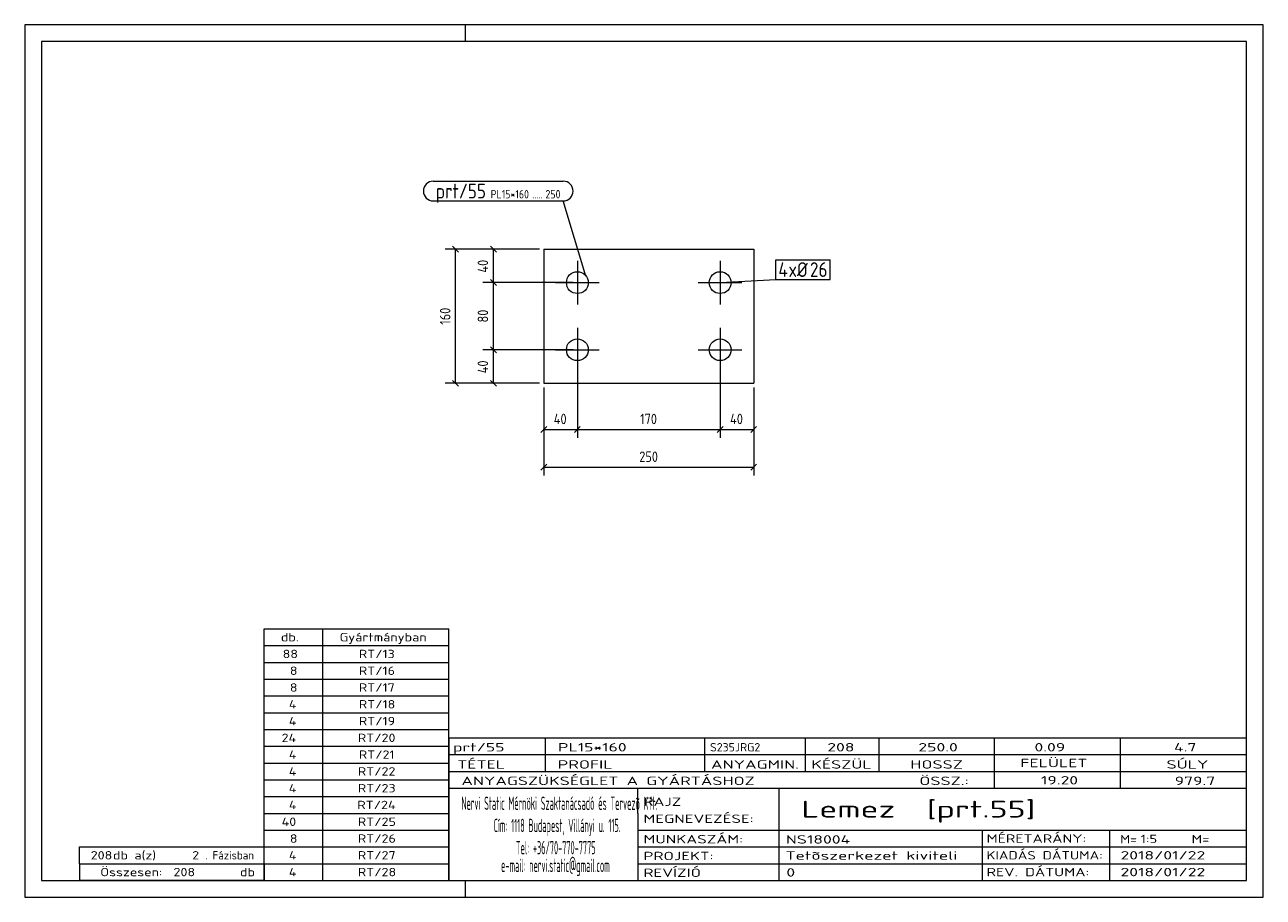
# Model space of a CAD drawing. Header units: millimetres. Extents: x 1 to 296, y 1 to 209.
import ezdxf

# ---------------------------------------------------------------- set-up
doc = ezdxf.new("R2010")
doc.units = ezdxf.units.MM
doc.header["$LTSCALE"] = 0.6
doc.linetypes.add('XKITLINE00', pattern=[0])
for name, color, linetype, lineweight in [('Bolt', 7, 'Continuous', 0), ('BoltMark', 3, 'Continuous', 0), ('DrawingSheet', 5, 'Continuous', 0), ('OtherObjectType', 1, 'Continuous', 0), ('Part', 2, 'Continuous', 0), ('PartMark', 3, 'Continuous', 0), ('Z-DIMENSIONS', 1, 'Continuous', 0)]:
    doc.layers.add(name, color=color, linetype=linetype, lineweight=lineweight)
doc.styles.add('ISOCPEUR', font='ISOCPEUR.TTF')

msp = doc.modelspace()

# ---------------------------------------------------------------- linework, layer by layer
at = {"layer": 'Bolt', "color": 4, "linetype": 'XKITLINE00', "lineweight": 0}
for p, q in [((132.63, 152.72), (132.63, 142.32)), ((166.63, 152.72), (166.63, 142.32)), ((127.43, 147.52), (137.83, 147.52)), ((161.43, 147.52), (171.83, 147.52)), ((132.63, 136.72), (132.63, 126.32)), ((166.63, 136.72), (166.63, 126.32)), ((127.43, 131.52), (137.83, 131.52)), ((161.43, 131.52), (171.83, 131.52))]:
    msp.add_line(p, q, dxfattribs=at)
for centre in [(132.63, 147.52), (166.63, 147.52), (132.63, 131.52), (166.63, 131.52)]:
    msp.add_circle(centre, 2.6, dxfattribs=at)
at = {"layer": 'BoltMark', "color": 7, "linetype": 'XKITLINE00', "lineweight": 0}
for p, q in [((179.91, 152.98), (192.84, 152.98)), ((179.91, 148.28), (179.91, 152.98)), ((192.84, 148.28), (192.84, 152.98)), ((166.63, 147.52), (179.91, 148.28)), ((179.91, 148.28), (192.84, 148.28))]:
    msp.add_line(p, q, dxfattribs=at)
at = {"layer": 'DrawingSheet', "color": 2, "linetype": 'XKITLINE00', "lineweight": 0}
for p, q in [((296, 209), (1, 209)), ((1, 209), (1, 1)), ((106, 205), (106, 209)), ((296, 1), (296, 209)), ((106, 1), (106, 5)), ((1, 1), (296, 1))]:
    msp.add_line(p, q, dxfattribs=at)
at = {"layer": 'DrawingSheet', "color": 3, "linetype": 'XKITLINE00', "lineweight": 0}
for p, q in [((292, 205), (5, 205)), ((5, 205), (5, 5)), ((292, 5), (292, 205)), ((5, 5), (292, 5))]:
    msp.add_line(p, q, dxfattribs=at)
at = {"layer": 'OtherObjectType', "color": 7, "linetype": 'XKITLINE00', "lineweight": 0}
for p, q in [((58, 65), (102, 65)), ((58, 61), (58, 65)), ((72, 61), (72, 65)), ((102, 61), (102, 65)), ((58, 61), (102, 61)), ((58, 57), (58, 61)), ((72, 57), (72, 61)), ((102, 57), (102, 61)), ((58, 57), (102, 57)), ((58, 53), (58, 57)), ((72, 53), (72, 57)), ((102, 53), (102, 57)), ((58, 53), (102, 53)), ((58, 49), (58, 53)), ((72, 49), (72, 53)), ((102, 49), (102, 53)), ((58, 49), (102, 49)), ((58, 45), (58, 49)), ((72, 45), (72, 49)), ((102, 45), (102, 49)), ((58, 45), (102, 45)), ((58, 41), (58, 45)), ((72, 41), (72, 45)), ((102, 41), (102, 45)), ((58, 41), (102, 41)), ((58, 37), (58, 41)), ((72, 37), (72, 41)), ((102, 37), (102, 41)), ((102, 39), (292, 39)), ((102, 39), (102, 35)), ((102, 39), (292, 39)), ((125, 35), (125, 39)), ((163, 35), (163, 39)), ((187, 35), (187, 39)), ((204.5, 35), (204.5, 39)), ((232, 35), (232, 39)), ((262, 35), (262, 39)), ((292, 35), (292, 39)), ((58, 37), (102, 37)), ((58, 33), (58, 37)), ((72, 33), (72, 37)), ((102, 33), (102, 37)), ((58, 33), (102, 33)), ((58, 29), (58, 33)), ((72, 29), (72, 33)), ((102, 35), (292, 35)), ((102, 35), (102, 5)), ((102, 35), (292, 35)), ((102, 29), (102, 33)), ((125, 31), (125, 35)), ((163, 31), (163, 35)), ((187, 31), (187, 35)), ((204.5, 31), (204.5, 35)), ((232, 31), (232, 35)), ((262, 31), (262, 35)), ((292, 31), (292, 35)), ((102, 31), (292, 31)), ((232, 27), (232, 31)), ((262, 27), (262, 31)), ((292, 27), (292, 31)), ((58, 29), (102, 29)), ((58, 25), (58, 29)), ((72, 25), (72, 29)), ((102, 25), (102, 29)), ((102, 27), (292, 27)), ((147, 21), (147, 27)), ((180.7, 17), (180.7, 27)), ((292, 21), (292, 27)), ((58, 25), (102, 25)), ((58, 21), (58, 25)), ((72, 21), (72, 25)), ((102, 21), (102, 25)), ((58, 21), (102, 21)), ((58, 17), (58, 21)), ((72, 17), (72, 21)), ((102, 17), (102, 21)), ((147, 21), (147, 5)), ((292, 17), (292, 21)), ((58, 17), (102, 17)), ((58, 13), (58, 17)), ((72, 13), (72, 17)), ((102, 13), (102, 17)), ((147, 17), (292, 17)), ((180.7, 5), (180.7, 17)), ((229.16, 13), (229.16, 17)), ((259.5, 5), (259.5, 17)), ((292, 13), (292, 17)), ((14, 9), (14, 13)), ((14, 13), (58, 13)), ((14, 13), (58, 13)), ((58, 9), (58, 13)), ((58, 13), (102, 13)), ((58, 9), (58, 13)), ((72, 9), (72, 13)), ((102, 9), (102, 13)), ((147, 13), (292, 13)), ((229.16, 5), (229.16, 13)), ((292, 9), (292, 13)), ((14, 9), (58, 9)), ((14, 9), (14, 5)), ((14, 9), (58, 9)), ((58, 9), (58, 5)), ((58, 9), (102, 9)), ((58, 5), (58, 9)), ((72, 5), (72, 9)), ((102, 5), (102, 9)), ((147, 9), (292, 9)), ((292, 5), (292, 9)), ((58, 5), (14, 5)), ((58, 5), (102, 5)), ((102, 5), (292, 5)), ((139.5, 5), (292, 5))]:
    msp.add_line(p, q, dxfattribs=at)
at = {"layer": 'Part', "color": 2, "linetype": 'XKITLINE00', "lineweight": 0}
for p, q in [((124.63, 155.52), (124.63, 123.52)), ((124.63, 155.52), (174.63, 155.52)), ((174.63, 155.52), (174.63, 123.52)), ((124.63, 123.52), (174.63, 123.52))]:
    msp.add_line(p, q, dxfattribs=at)
at = {"layer": 'PartMark', "color": 7, "linetype": 'XKITLINE00', "lineweight": 0}
for p, q in [((98.3, 171.7), (129.25, 171.7)), ((98.3, 167), (129.25, 167)), ((134.68, 149.06), (129.25, 167))]:
    msp.add_line(p, q, dxfattribs=at)
for centre, start, end in [((98.3, 169.35), 90, 270), ((129.25, 169.35), 270, 90)]:
    msp.add_arc(centre, 2.35, start, end, dxfattribs=at)
at = {"layer": 'Z-DIMENSIONS', "color": 7, "linetype": 'XKITLINE00', "lineweight": 0}
for p, q in [((123.63, 155.52), (101.13, 155.52)), ((102.92, 156.23), (104.33, 154.82)), ((103.63, 123.52), (103.63, 155.52)), ((123.63, 155.52), (110.13, 155.52)), ((111.92, 156.23), (113.33, 154.82)), ((112.63, 147.52), (112.63, 155.52)), ((131.63, 147.52), (110.13, 147.52)), ((131.63, 147.52), (110.13, 147.52)), ((111.92, 148.23), (113.33, 146.82)), ((111.92, 148.23), (113.33, 146.82)), ((112.63, 131.52), (112.63, 147.52)), ((131.63, 131.52), (110.13, 131.52)), ((131.63, 131.52), (110.13, 131.52)), ((111.92, 132.23), (113.33, 130.82)), ((111.92, 132.23), (113.33, 130.82)), ((112.63, 123.52), (112.63, 131.52)), ((132.63, 130.52), (132.63, 110.52)), ((132.63, 130.52), (132.63, 110.52)), ((166.63, 130.52), (166.63, 110.52)), ((166.63, 130.52), (166.63, 110.52)), ((102.92, 124.23), (104.33, 122.82)), ((111.92, 124.23), (113.33, 122.82)), ((123.63, 123.52), (101.13, 123.52)), ((123.63, 123.52), (110.13, 123.52)), ((124.63, 122.52), (124.63, 101.52)), ((124.63, 122.52), (124.63, 110.52)), ((174.63, 122.52), (174.63, 101.52)), ((174.63, 122.52), (174.63, 110.52)), ((125.33, 113.23), (123.92, 111.82)), ((124.63, 112.52), (132.63, 112.52)), ((133.33, 113.23), (131.92, 111.82)), ((133.33, 113.23), (131.92, 111.82)), ((132.63, 112.52), (166.63, 112.52)), ((167.33, 113.23), (165.92, 111.82)), ((167.33, 113.23), (165.92, 111.82)), ((166.63, 112.52), (174.63, 112.52)), ((175.33, 113.23), (173.92, 111.82)), ((125.33, 104.23), (123.92, 102.82)), ((124.63, 103.52), (174.63, 103.52)), ((175.33, 104.23), (173.92, 102.82))]:
    msp.add_line(p, q, dxfattribs=at)
at = {"layer": 'Z-DIMENSIONS', "color": 3}
for p in [(103.63, 155.52), (112.63, 155.52), (112.63, 147.52), (112.63, 147.52), (112.63, 131.52), (112.63, 131.52), (103.63, 123.52), (112.63, 123.52), (124.63, 112.52), (132.63, 112.52), (132.63, 112.52), (166.63, 112.52), (166.63, 112.52), (174.63, 112.52), (124.63, 103.52), (174.63, 103.52)]:
    msp.add_point(p, dxfattribs=at)

# ---------------------------------------------------------------- texts
at = {"layer": 'BoltMark', "color": 3, "style": 'ISOCPEUR', "width": 0.85}
for s, p in [('4', (180.51, 148.88)), ('xØ', (182.92, 148.88)), ('26', (188.03, 148.88))]:
    msp.add_text(s, height=3.5, dxfattribs=at).set_placement(p)
at = {"layer": 'OtherObjectType', "color": 7, "style": 'ISOCPEUR'}
for s, height, width, p in [('db.', 2, 1.211571, (62, 62)), ('Gyártmányban', 2, 1.211571, (76, 62)), ('88', 2, 1.211571, (62.43, 58)), ('RT/13', 2, 1.211571, (80.57, 58)), ('RT/16', 2, 1.211571, (80.57, 54)), ('8', 2, 1.211571, (64.14, 54)), ('8', 2, 1.211571, (64.14, 50)), ('RT/17', 2, 1.211571, (80.57, 50)), ('4', 2, 1.211571, (63.9, 46)), ('RT/18', 2, 1.211571, (80.57, 46)), ('4', 2, 1.211571, (63.9, 42)), ('RT/19', 2, 1.211571, (80.57, 42)), ('24', 2, 1.211571, (62.18, 38)), ('RT/20', 2, 1.211571, (80.33, 38)), ('4', 2, 1.211571, (63.9, 34)), ('RT/21', 2, 1.211571, (80.57, 34)), ('prt/55', 2, 1.525501, (103, 35.76)), ('PL15*160', 2, 1.525501, (128, 35.76)), ('S235JRG2', 2, 1.02, (164.22, 35.76)), ('208', 2, 1.525501, (192.16, 35.76)), ('250.0', 2, 1.525501, (213.86, 35.76)), ('0.09', 2, 1.525501, (241.51, 35.76)), ('4.7', 2, 1.525501, (274.75, 35.76)), ('TÉTEL', 2, 1.525501, (104, 31.66)), ('PROFIL', 2, 1.525501, (127.96, 31.66)), ('ANYAGMIN.', 2, 1.525501, (164.47, 31.66)), ('KÉSZÜL', 2, 1.525501, (188.37, 31.66)), ('HOSSZ', 2, 1.525501, (211.96, 31.66)), ('FELÜLET', 2, 1.525501, (238.13, 32)), ('SÚLY', 2, 1.525501, (272.96, 31.66)), ('4', 2, 1.211571, (63.9, 30)), ('RT/22', 2, 1.211571, (80.33, 30)), ('ANYAGSZÜKSÉGLET A GYÁRTÁSHOZ', 2, 1.525501, (105, 27.75)), ('ÖSSZ.:', 2, 1.525501, (214.1, 27.75)), ('19.20', 2, 1.525501, (243.05, 27.88)), ('979.7', 2, 1.525501, (274.9, 27.75)), ('4', 2, 1.211571, (63.9, 26)), ('RT/23', 2, 1.211571, (80.33, 26)), ('4', 2, 1.211571, (63.9, 22)), ('RT/24', 2, 1.211571, (80.2, 22)), ('Nervi Static Mérnöki\xa0Szaktanácsadó\xa0és\xa0Tervezõ Kft.', 3.1765, 0.403093, (105, 21.82)), ('RAJZ', 2, 1.445, (148.38, 22.78)), ('Lemez  [prt.55]', 4, 1.474651, (186, 20)), ('MEGNEVEZÉSE:', 2, 1.445, (148.38, 18.72)), ('40', 2, 1.211571, (62.18, 18)), ('RT/25', 2, 1.211571, (80.33, 18)), ('Cím:\xa01118 Budapest, Villányi u. 115.', 3.1765, 0.403093, (112.69, 16.53)), ('8', 2, 1.211571, (64.14, 14)), ('RT/26', 2, 1.211571, (80.33, 14)), ('MUNKASZÁM:', 2, 1.445, (148.38, 13.84)), ('NS18004', 2, 1.525501, (182.28, 13.78)), ('MÉRETARÁNY:', 2, 1.36, (230.1, 14)), ('M=', 2, 1.211571, (261.91, 13.84)), ('1:5', 2, 1.275, (266.79, 13.9)), ('M=', 2, 1.275, (278.95, 13.87)), ('208', 2, 1.211571, (16.71, 10)), ('db a(z)', 2, 1.211571, (22, 10)), ('2', 2, 1.211571, (40.86, 10)), ('. Fázisban', 2, 0.935, (44, 10)), ('4', 2, 1.211571, (63.9, 10)), ('RT/27', 2, 1.211571, (80.33, 10)), ('Tel:\xa0+36/70-770-7775', 3.1765, 0.403093, (117.97, 11.24)), ('PROJEKT:', 2, 1.445, (148.38, 9.84)), ('Tetõszerkezet kiviteli ', 2, 1.525501, (182.2, 9.94)), ('KIADÁS DÁTUMA:', 2, 1.275, (230.1, 10)), ('2018/01/22', 2, 1.525501, (262, 10)), ('e-mail:\xa0nervi.static@gmail.com', 3.1765, 0.403093, (114.45, 7)), ('Összesen:            db', 2, 1.211571, (19, 6)), ('208', 2, 1.211571, (36.43, 6)), ('4', 2, 1.211571, (63.9, 6)), ('RT/28', 2, 1.211571, (80.33, 6)), ('REVÍZIÓ', 2, 1.445, (148.38, 5.84)), ('0', 2, 1.525501, (182.41, 5.92)), ('REV. DÁTUMA:', 2, 1.36, (230.1, 6)), ('2018/01/22', 2, 1.525501, (262, 6))]:
    msp.add_text(s, height=height, dxfattribs=dict(at, width=width)).set_placement(p)
at = {"layer": 'PartMark', "color": 3, "style": 'ISOCPEUR', "width": 0.85}
msp.add_text('prt/55', height=3.5, dxfattribs=at).set_placement((98.9, 167.6))
at = {"layer": 'PartMark', "color": 4, "style": 'ISOCPEUR', "width": 0.85}
for s, p in [('PL15*160', (111.98, 167.6)), ('250', (125.04, 167.6)), ('.....', (121.86, 167.6))]:
    msp.add_text(s, height=2, dxfattribs=at).set_placement(p)
at = {"layer": 'Z-DIMENSIONS', "color": 3, "style": 'ISOCPEUR', "width": 0.85}
for s, p in [('40', (111.38, 149.91)), ('160', (102.38, 137.48)), ('80', (111.38, 138.02)), ('40', (111.38, 125.91))]:
    msp.add_text(s, height=2.5, rotation=90.0002, dxfattribs=at).set_placement(p)
for s, p in [('40', (127.01, 113.77)), ('170', (147.58, 113.77)), ('40', (169.01, 113.77)), ('250', (147.37, 104.77))]:
    msp.add_text(s, height=2.5, dxfattribs=at).set_placement(p)

doc.saveas('drawing.dxf')
